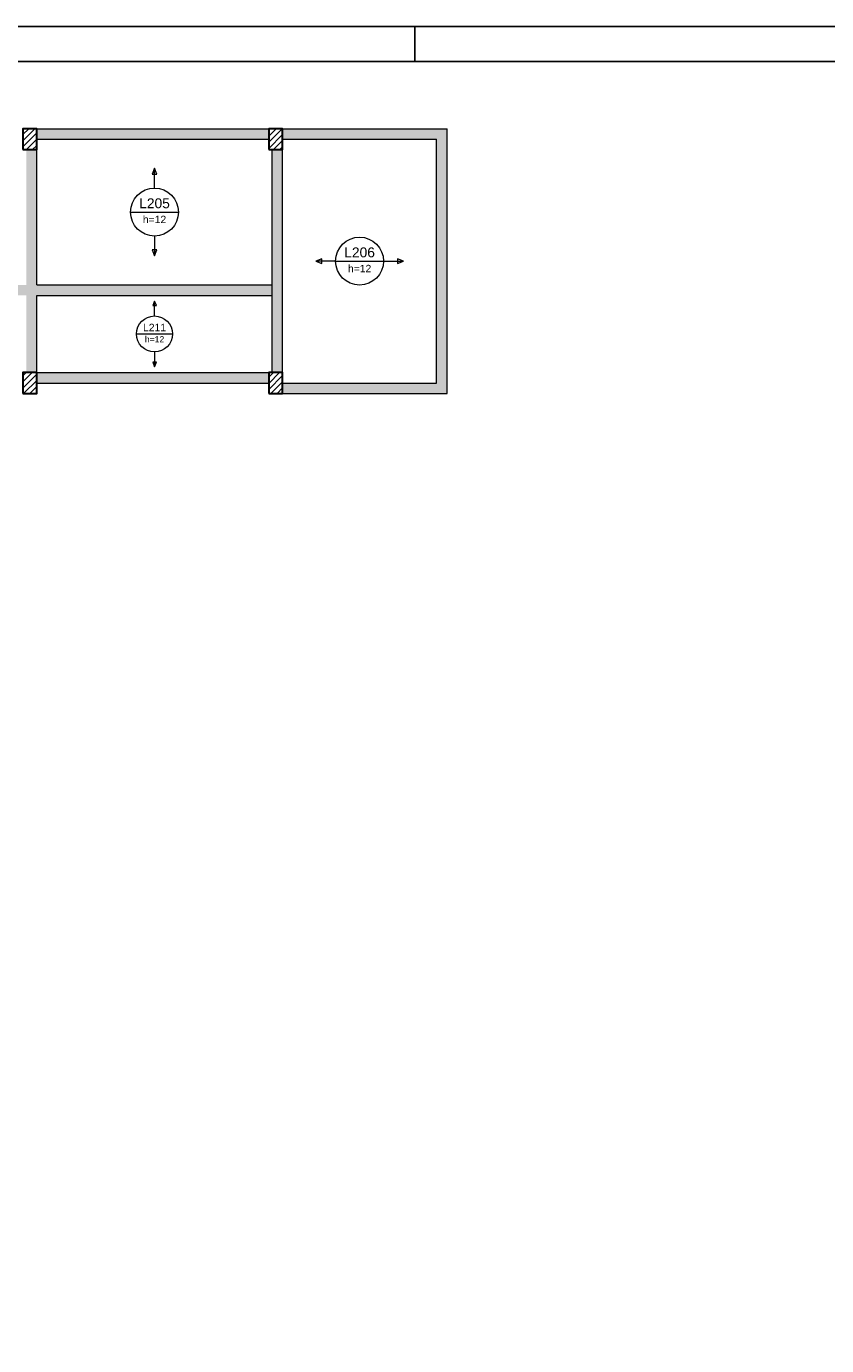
# Model space of a CAD drawing. Header units: millimetres. Extents: x 0 to 84.1, y 0 to 59.4.
# Tile 6 of 9: x 23 to 45.9, y 21.7 to 59.4. Entities that reach past the tile are written whole.
import ezdxf

# ---------------------------------------------------------------- set-up
doc = ezdxf.new("R2010")
doc.units = ezdxf.units.MM
doc.header["$MEASUREMENT"] = 0
doc.linetypes.add('NULL', pattern=[0])
for name, color, linetype, lineweight in [('DT-Hachura pilar em laje', 252, 'Continuous', 5), ('DT-Hachura viga em laje', 254, 'Continuous', 5), ('DT-Textos', 7, 'Continuous', 5), ('FO-Pilares', 4, 'Continuous', 30), ('FO-Vigas', 1, 'Continuous', 20)]:
    doc.layers.add(name, color=color, linetype=linetype, lineweight=lineweight)
doc.layers.add('SEDUC_MARF', color=1, linetype='Continuous')
doc.layers.add('SEDUC_MARGG', color=7, linetype='Continuous')
doc.styles.add('Arial', font='txt')

msp = doc.modelspace()

# ---------------------------------------------------------------- hatches: boundary and pattern name
at = {"layer": 'DT-Hachura pilar em laje', "linetype": 'Continuous'}
h = msp.add_hatch(dxfattribs=at)
h.set_pattern_fill('ANSI31', color=252, style=0)
h.paths.add_polyline_path([(22.896, 55.876), (23.096, 55.876), (23.296, 55.876), (23.296, 56.176), (23.296, 56.476), (23.096, 56.476), (22.896, 56.476), (22.896, 56.176)])
h = msp.add_hatch(dxfattribs=at)
h.set_pattern_fill('ANSI31', color=252, style=0)
h.paths.add_polyline_path([(29.925, 55.876), (30.125, 55.876), (30.325, 55.876), (30.325, 56.176), (30.325, 56.476), (30.125, 56.476), (29.925, 56.476), (29.925, 56.176)])
h = msp.add_hatch(dxfattribs=at)
h.set_pattern_fill('ANSI31', color=252, style=0)
h.paths.add_polyline_path([(22.896, 48.905), (23.096, 48.905), (23.296, 48.905), (23.296, 49.205), (23.296, 49.505), (23.096, 49.505), (22.896, 49.505), (22.896, 49.205)])
h = msp.add_hatch(dxfattribs=at)
h.set_pattern_fill('ANSI31', color=252, style=0)
h.paths.add_polyline_path([(29.925, 48.905), (30.125, 48.905), (30.325, 48.905), (30.325, 49.205), (30.325, 49.505), (30.125, 49.505), (29.925, 49.505), (29.925, 49.205)])
at = {"layer": 'DT-Hachura viga em laje', "linetype": 'Continuous'}
for points in [[(29.925, 56.473), (29.925, 56.473), (23.297, 56.473), (23.297, 56.173), (29.925, 56.173), (29.925, 56.473)], [(35.025, 56.473), (35.025, 56.473), (30.325, 56.473), (30.325, 56.173), (34.725, 56.173), (35.025, 56.473)], [(35.025, 56.473), (35.025, 56.473), (34.725, 56.173), (34.725, 49.206), (35.025, 48.906), (35.025, 56.473)], [(23.296, 52.011), (23.296, 52.011), (23.296, 55.876), (22.997, 55.876), (22.997, 52.011), (23.147, 51.861), (23.296, 52.011)], [(30.325, 55.876), (30.325, 55.876), (30.026, 55.876), (30.026, 51.861), (30.325, 51.861), (30.325, 55.876)], [(23.147, 51.861), (23.147, 51.861), (22.997, 52.011), (20.037, 52.011), (20.037, 51.711), (22.997, 51.711), (23.147, 51.861)], [(23.297, 51.711), (23.297, 51.711), (23.147, 51.861), (22.997, 51.711), (22.997, 49.505), (23.297, 49.505), (23.297, 51.711)], [(30.175, 51.861), (30.175, 51.861), (30.026, 52.011), (23.296, 52.011), (23.147, 51.861), (23.297, 51.711), (30.025, 51.711), (30.175, 51.861)], [(30.326, 51.861), (30.326, 51.861), (30.025, 51.861), (30.025, 49.505), (30.326, 49.505), (30.326, 51.861)], [(29.925, 49.505), (29.925, 49.505), (23.297, 49.505), (23.297, 49.205), (29.925, 49.205), (29.925, 49.505)], [(34.725, 49.206), (34.725, 49.206), (30.325, 49.206), (30.325, 48.906), (35.025, 48.906), (34.725, 49.206)]]:
    msp.add_hatch(color=254, dxfattribs=at).paths.add_polyline_path(points)

# ---------------------------------------------------------------- linework, layer by layer
at = {"layer": 'DT-Textos'}
for p, q in [((26.661, 55.343), (26.59, 55.173)), ((26.59, 55.173), (26.731, 55.173)), ((26.731, 55.173), (26.661, 55.343)), ((25.975, 54.092), (27.346, 54.092)), ((26.731, 53.012), (26.59, 53.012)), ((26.59, 53.012), (26.661, 52.842)), ((26.661, 52.842), (26.731, 53.012)), ((31.445, 52.76), (31.275, 52.69)), ((31.275, 52.69), (31.445, 52.619)), ((31.445, 52.619), (31.445, 52.76)), ((31.84, 52.69), (33.211, 52.69)), ((33.776, 52.69), (33.606, 52.76)), ((33.606, 52.76), (33.606, 52.619)), ((33.606, 52.619), (33.776, 52.69)), ((26.661, 51.545), (26.608, 51.418)), ((26.608, 51.418), (26.713, 51.418)), ((26.713, 51.418), (26.661, 51.545)), ((26.146, 50.608), (27.175, 50.608)), ((26.713, 49.797), (26.608, 49.797)), ((26.608, 49.797), (26.661, 49.67)), ((26.661, 49.67), (26.713, 49.797))]:
    msp.add_line(p, q, dxfattribs=at)
for points in [[(26.661, 54.778), (26.661, 55.343)], [(26.661, 53.407), (26.661, 52.842)], [(31.84, 52.69), (31.275, 52.69)], [(33.211, 52.69), (33.776, 52.69)], [(26.661, 51.122), (26.661, 51.545)], [(26.661, 50.094), (26.661, 49.67)]]:
    msp.add_lwpolyline(points, dxfattribs=at)
for centre, radius in [((26.661, 54.092), 0.685), ((32.525, 52.69), 0.685), ((26.661, 50.608), 0.514)]:
    msp.add_circle(centre, radius, dxfattribs=at)
at = {"layer": 'FO-Pilares'}
for points in [[(22.896, 55.876), (23.096, 55.876), (23.296, 55.876), (23.296, 56.176), (23.296, 56.476), (23.096, 56.476), (22.896, 56.476), (22.896, 56.176), (22.896, 55.876)], [(29.925, 55.876), (30.125, 55.876), (30.325, 55.876), (30.325, 56.176), (30.325, 56.476), (30.125, 56.476), (29.925, 56.476), (29.925, 56.176), (29.925, 55.876)], [(22.896, 48.905), (23.096, 48.905), (23.296, 48.905), (23.296, 49.205), (23.296, 49.505), (23.096, 49.505), (22.896, 49.505), (22.896, 49.205), (22.896, 48.905)], [(29.925, 48.905), (30.125, 48.905), (30.325, 48.905), (30.325, 49.205), (30.325, 49.505), (30.125, 49.505), (29.925, 49.505), (29.925, 49.205), (29.925, 48.905)]]:
    msp.add_lwpolyline(points, close=True, dxfattribs=at)
at = {"layer": 'FO-Vigas'}
for p, q in [((23.296, 56.473), (29.925, 56.473)), ((30.325, 56.473), (35.025, 56.473)), ((35.025, 48.906), (35.025, 56.473)), ((23.296, 56.173), (29.925, 56.173)), ((23.296, 52.012), (23.296, 55.876)), ((30.025, 51.862), (30.025, 55.876)), ((30.325, 56.173), (34.725, 56.173)), ((30.325, 51.862), (30.325, 55.876)), ((34.725, 49.206), (34.725, 56.173)), ((23.296, 52.012), (30.025, 52.012)), ((23.296, 49.505), (23.296, 51.712)), ((23.296, 51.712), (30.025, 51.712)), ((30.025, 49.505), (30.025, 51.862)), ((30.325, 49.505), (30.325, 51.862)), ((23.296, 49.505), (29.925, 49.505)), ((23.296, 49.205), (29.925, 49.205)), ((30.325, 49.206), (34.725, 49.206)), ((30.325, 48.906), (35.025, 48.906))]:
    msp.add_line(p, q, dxfattribs=at)
at = {"layer": 'SEDUC_MARF'}
msp.add_line((34.1, 59.4), (34.1, 58.4), dxfattribs=at)
msp.add_lwpolyline([(84.1, 59.4), (0, 59.4), (0, 0), (84.1, 0)], close=True, dxfattribs=at)
at = {"layer": 'SEDUC_MARGG'}
msp.add_lwpolyline([(2.5, 1), (83.1, 1), (83.1, 58.4), (2.5, 58.4)], close=True, dxfattribs=at)

# ---------------------------------------------------------------- texts
at = {"layer": 'DT-Textos', "linetype": 'NULL', "attachment_point": 8, "line_spacing_factor": 0.798, "style": 'Arial'}
for s, insert, char_height, width in [('L205', (26.661, 54.198), 0.2824, 1.7352), ('h=12', (26.661, 53.775), 0.2118, 1.30642), ('L206', (32.525, 52.795), 0.2824, 1.7352), ('h=12', (32.525, 52.372), 0.2118, 1.30642), ('L211', (26.661, 50.687), 0.2118, 1.29027), ('h=12', (26.661, 50.369), 0.1765, 1.12622)]:
    msp.add_mtext(s, dxfattribs=dict(at, insert=insert, char_height=char_height, width=width))

doc.saveas('drawing.dxf')
